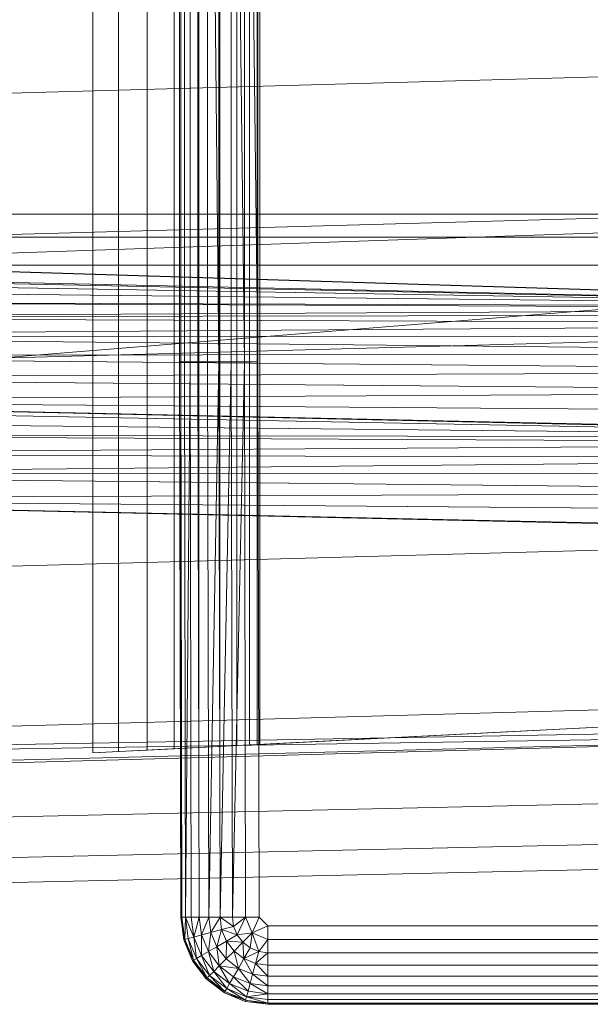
# Model space of a CAD drawing. Header units: metres. Extents: x 397.7 to 427.5, y 12.7 to 28.4.
# Tile 79 of 142: x 407.2228 to 407.3187, y 27.0235 to 27.189. Entities that reach past the tile are written whole.
import ezdxf

# ---------------------------------------------------------------- set-up
doc = ezdxf.new("R2010")
doc.units = ezdxf.units.M
doc.layers.add('A-DETL-____-MBND', color=7, linetype='Continuous', lineweight=18)

# ---------------------------------------------------------------- blocks, each defined once
blk = doc.blocks.new('Family - Inodor P2-153281-05_CLI_AIRE_P2')
at = {"layer": 'A-DETL-____-MBND', "color": 253, "true_color": 0xaaaaaa}
for p, q in [((0.56258, 0.01465), (0.56258, 0.38826)), ((0.56258, 0.01465), (0.56258, 0.38826)), ((0.54781, 0.3624), (0.54781, 0.04228)), ((0.55211, 0.04249), (0.55211, 0.36218)), ((0.55695, 0.04274), (0.55695, 0.36194)), ((0.56149, 0.04297), (0.56149, 0.36171)), ((0.5656, 0.04318), (0.56559, 0.3615)), ((0.56914, 0.04336), (0.56914, 0.36132)), ((0.57201, 0.04351), (0.57201, 0.36117)), ((0.57413, 0.04361), (0.57413, 0.36106)), ((0.57542, 0.04368), (0.57542, 0.361)), ((0.57586, 0.0437), (0.57586, 0.36098)), ((0.56238, 0.10805), (0.56238, 0.29485)), ((0.56238, 0.29485), (0.56238, 0.10805)), ((0.56258, 0.29485), (0.56258, 0.10805)), ((0.56258, 0.29485), (0.56258, 0.10805)), ((0.56258, 0.29485), (0.56258, 0.10805)), ((0.56318, 0.29485), (0.56318, 0.10805)), ((0.56318, 0.29485), (0.56318, 0.10805)), ((0.56318, 0.29485), (0.56318, 0.10805)), ((0.56415, 0.29485), (0.56415, 0.10805)), ((0.56415, 0.29485), (0.56415, 0.10805)), ((0.56415, 0.29485), (0.56415, 0.10805)), ((0.56547, 0.29485), (0.56547, 0.10805)), ((0.56547, 0.29485), (0.56547, 0.10805)), ((0.56547, 0.29485), (0.56547, 0.10805)), ((0.5671, 0.29485), (0.5671, 0.10805)), ((0.56898, 0.10805), (0.5671, 0.29485)), ((0.5671, 0.29485), (0.5671, 0.10805)), ((0.5671, 0.29485), (0.56898, 0.10805)), ((0.5671, 0.29485), (0.5671, 0.10805)), ((0.56898, 0.29485), (0.56898, 0.10805)), ((0.56898, 0.29485), (0.56898, 0.10805)), ((0.56898, 0.29485), (0.56898, 0.10805)), ((0.57106, 0.29485), (0.57106, 0.10805)), ((0.57328, 0.10805), (0.57106, 0.29485)), ((0.57106, 0.29485), (0.57106, 0.10805)), ((0.57106, 0.29485), (0.57328, 0.10805)), ((0.57106, 0.29485), (0.57106, 0.10805)), ((0.57328, 0.29485), (0.57328, 0.10805)), ((0.57556, 0.10805), (0.57328, 0.29485)), ((0.57328, 0.29485), (0.57328, 0.10805)), ((0.57328, 0.29485), (0.57556, 0.10805)), ((0.57328, 0.29485), (0.57328, 0.10805)), ((0.57556, 0.29485), (0.57556, 0.10805)), ((0.57556, 0.29485), (0.57556, 0.10805)), ((0.57556, 0.29485), (0.57556, 0.10805)), ((0.7262, 0.15852), (0.21652, 0.14444)), ((0.7262, 0.13475), (0.21652, 0.12067)), ((0.2042, 0.1334), (0.7256, 0.11726)), ((0.7262, 0.11723), (0.2042, 0.1334)), ((0.2042, 0.1334), (0.7256, 0.11726)), ((0.21593, 0.13288), (0.7256, 0.11726)), ((0.21593, 0.13288), (0.7256, 0.11726)), ((0.72561, 0.13288), (0.44571, 0.13288)), ((0.72561, 0.13288), (0.44571, 0.12326)), ((0.72561, 0.13288), (0.44571, 0.13288)), ((0.72561, 0.13288), (0.44571, 0.12326)), ((0.72561, 0.13288), (0.44571, 0.13288)), ((0.72561, 0.13288), (0.44571, 0.13288)), ((0.72561, 0.12899), (0.44571, 0.12899)), ((0.72561, 0.12899), (0.44571, 0.12899)), ((0.72561, 0.12431), (0.44571, 0.12431)), ((0.72561, 0.12431), (0.44571, 0.12431)), ((0.72561, 0.12431), (0.44572, 0.10165)), ((0.72561, 0.12431), (0.44572, 0.10165)), ((0.7256, 0.11726), (0.44571, 0.12326)), ((0.44571, 0.12326), (0.7256, 0.11726)), ((0.7256, 0.11726), (0.44571, 0.12326)), ((0.44571, 0.12326), (0.7256, 0.11726)), ((0.7256, 0.11726), (0.44571, 0.12295)), ((0.44571, 0.12295), (0.7256, 0.11726)), ((0.7256, 0.11726), (0.44571, 0.12197)), ((0.44571, 0.12197), (0.7256, 0.11726)), ((0.7256, 0.11726), (0.44571, 0.12037)), ((0.44571, 0.12037), (0.7256, 0.11726)), ((0.7256, 0.11726), (0.44571, 0.11819)), ((0.44571, 0.11819), (0.7256, 0.11726)), ((0.44571, 0.11819), (0.7256, 0.11694)), ((0.44571, 0.11819), (0.7256, 0.11694)), ((0.7256, 0.11694), (0.44571, 0.11552)), ((0.7256, 0.11694), (0.44571, 0.11552)), ((0.7256, 0.11596), (0.44571, 0.11552)), ((0.7256, 0.11596), (0.44571, 0.11552)), ((0.7256, 0.11436), (0.44571, 0.11552)), ((0.44571, 0.11552), (0.7256, 0.11436)), ((0.7256, 0.11436), (0.44571, 0.11242)), ((0.7256, 0.11436), (0.44571, 0.11242)), ((0.7262, 0.11399), (0.21652, 0.09991)), ((0.7256, 0.11219), (0.44571, 0.11242)), ((0.44571, 0.11242), (0.7256, 0.11219)), ((0.44571, 0.11242), (0.7256, 0.10951)), ((0.44571, 0.11242), (0.7256, 0.10951)), ((0.7256, 0.10951), (0.44571, 0.10898)), ((0.7256, 0.10951), (0.44571, 0.10898)), ((0.7256, 0.10641), (0.44571, 0.10898)), ((0.44571, 0.10898), (0.7256, 0.10641)), ((0.56258, 0.10805), (0.56238, 0.10805)), ((0.56258, 0.01465), (0.56238, 0.10805)), ((0.56258, 0.10805), (0.56238, 0.10805)), ((0.56258, 0.10805), (0.56238, 0.10805)), ((0.56258, 0.01465), (0.56238, 0.10805)), ((0.56318, 0.10805), (0.56258, 0.10805)), ((0.56278, 0.01465), (0.56258, 0.10805)), ((0.56318, 0.10805), (0.56258, 0.10805)), ((0.56318, 0.10805), (0.56258, 0.10805)), ((0.56278, 0.01465), (0.56258, 0.10805)), ((0.56258, 0.10805), (0.56258, 0.01465)), ((0.56258, 0.10805), (0.56278, 0.01465)), ((0.56258, 0.10805), (0.56258, 0.01465)), ((0.56415, 0.10805), (0.56318, 0.10805)), ((0.56338, 0.01465), (0.56318, 0.10805)), ((0.56415, 0.10805), (0.56318, 0.10805)), ((0.56415, 0.10805), (0.56318, 0.10805)), ((0.56338, 0.01465), (0.56318, 0.10805)), ((0.56318, 0.10805), (0.56338, 0.01465)), ((0.56415, 0.10805), (0.56338, 0.01465)), ((0.56415, 0.10805), (0.56338, 0.01465)), ((0.56547, 0.10805), (0.56415, 0.10805)), ((0.56435, 0.01465), (0.56415, 0.10805)), ((0.56547, 0.10805), (0.56415, 0.10805)), ((0.56547, 0.10805), (0.56415, 0.10805)), ((0.56435, 0.01465), (0.56415, 0.10805)), ((0.56415, 0.10805), (0.56435, 0.01465)), ((0.56567, 0.01465), (0.56547, 0.10805)), ((0.5671, 0.10805), (0.56547, 0.10805)), ((0.5671, 0.10805), (0.56547, 0.10805)), ((0.56567, 0.01465), (0.56547, 0.10805)), ((0.56547, 0.10805), (0.56567, 0.01465)), ((0.5673, 0.01465), (0.5671, 0.10805)), ((0.56898, 0.10805), (0.5671, 0.10805)), ((0.56898, 0.10805), (0.5671, 0.10805)), ((0.5673, 0.01465), (0.5671, 0.10805)), ((0.5671, 0.10805), (0.5673, 0.01465)), ((0.56898, 0.10805), (0.5673, 0.01465)), ((0.56898, 0.10805), (0.5673, 0.01465)), ((0.56918, 0.01465), (0.56898, 0.10805)), ((0.57106, 0.10805), (0.56898, 0.10805)), ((0.57106, 0.10805), (0.56898, 0.10805)), ((0.56918, 0.01465), (0.56898, 0.10805)), ((0.56898, 0.10805), (0.56918, 0.01465)), ((0.57106, 0.10805), (0.56918, 0.01465)), ((0.57106, 0.10805), (0.56918, 0.01465)), ((0.57126, 0.01465), (0.57106, 0.10805)), ((0.57328, 0.10805), (0.57106, 0.10805)), ((0.57328, 0.10805), (0.57106, 0.10805)), ((0.57126, 0.01465), (0.57106, 0.10805)), ((0.57106, 0.10805), (0.57126, 0.01465)), ((0.57328, 0.10805), (0.57126, 0.01465)), ((0.57328, 0.10805), (0.57126, 0.01465)), ((0.57348, 0.01465), (0.57328, 0.10805)), ((0.57556, 0.10805), (0.57328, 0.10805)), ((0.57556, 0.10805), (0.57328, 0.10805)), ((0.57348, 0.01465), (0.57328, 0.10805)), ((0.57328, 0.10805), (0.57348, 0.01465)), ((0.57556, 0.10805), (0.57576, 0.01465)), ((0.57556, 0.10805), (0.57576, 0.01465)), ((0.57556, 0.10805), (0.57576, 0.01465)), ((0.7256, 0.10641), (0.44571, 0.10533)), ((0.7256, 0.10641), (0.44571, 0.10533)), ((0.7256, 0.10298), (0.44571, 0.10533)), ((0.44571, 0.10533), (0.7256, 0.10298)), ((0.7256, 0.10298), (0.44571, 0.10156)), ((0.7256, 0.10298), (0.44571, 0.10156)), ((0.7256, 0.09932), (0.44571, 0.10156)), ((0.44571, 0.10156), (0.7256, 0.09932)), ((0.44571, 0.10156), (0.7256, 0.09555)), ((0.7262, 0.09542), (0.44571, 0.10156)), ((0.44571, 0.10156), (0.7256, 0.09555)), ((0.72555, 0.09531), (0.44572, 0.10165)), ((0.44572, 0.10165), (0.72555, 0.09531)), ((0.72555, 0.09531), (0.44566, 0.10065)), ((0.44566, 0.10065), (0.72555, 0.09531)), ((0.72555, 0.09531), (0.44566, 0.0982)), ((0.44566, 0.0982), (0.72555, 0.09531)), ((0.72555, 0.09531), (0.44566, 0.09576)), ((0.44566, 0.09576), (0.72555, 0.09531)), ((0.44566, 0.09576), (0.72555, 0.09431)), ((0.44566, 0.09576), (0.72555, 0.09431)), ((0.72555, 0.09431), (0.44566, 0.09248)), ((0.72555, 0.09431), (0.44566, 0.09248)), ((0.72555, 0.09185), (0.44566, 0.09248)), ((0.44566, 0.09248), (0.72555, 0.09185)), ((0.72555, 0.09185), (0.44566, 0.08906)), ((0.72555, 0.09185), (0.44566, 0.08906)), ((0.72555, 0.08942), (0.44566, 0.08906)), ((0.72555, 0.08942), (0.44566, 0.08906)), ((0.72555, 0.08614), (0.44566, 0.08906)), ((0.44566, 0.08906), (0.72555, 0.08614)), ((0.72555, 0.08614), (0.44566, 0.08497)), ((0.72555, 0.08614), (0.44566, 0.08497)), ((0.72555, 0.08272), (0.44566, 0.08497)), ((0.44566, 0.08497), (0.72555, 0.08272)), ((0.44566, 0.08497), (0.72555, 0.07896)), ((0.7262, 0.07882), (0.44566, 0.08497)), ((0.44566, 0.08497), (0.72555, 0.07896)), ((0.7262, 0.07896), (0.21652, 0.06488)), ((0.7262, 0.05207), (0.21652, 0.03799)), ((0.71226, 0.05064), (0.54781, 0.04228)), ((0.57586, 0.0437), (0.71226, 0.05064)), ((0.7262, 0.04712), (0.21652, 0.03799)), ((0.7262, 0.04594), (0.21652, 0.03799)), ((0.7262, 0.04594), (0.21652, 0.03305)), ((0.7262, 0.04594), (0.21652, 0.03186)), ((0.56149, 0.04297), (0.5656, 0.04318)), ((0.5656, 0.04318), (0.56914, 0.04336)), ((0.56914, 0.04336), (0.57201, 0.04351)), ((0.57201, 0.04351), (0.57413, 0.04361)), ((0.57413, 0.04361), (0.57542, 0.04368)), ((0.57542, 0.04368), (0.57586, 0.0437)), ((0.54781, 0.04228), (0.55211, 0.04249)), ((0.55211, 0.04249), (0.55695, 0.04274)), ((0.55695, 0.04274), (0.56149, 0.04297)), ((0.40749, 0.0287), (0.72691, 0.03582)), ((0.40749, 0.0287), (0.72691, 0.03582)), ((0.40776, 0.02187), (0.72725, 0.02899)), ((0.40776, 0.02187), (0.72725, 0.02899)), ((0.40793, 0.01764), (0.72747, 0.02477)), ((0.40793, 0.01764), (0.72747, 0.02477)), ((0.56308, 0.01086), (0.56258, 0.01465)), ((0.56308, 0.01086), (0.56258, 0.01465)), ((0.56278, 0.01465), (0.56258, 0.01465)), ((0.56308, 0.01086), (0.56258, 0.01465)), ((0.56278, 0.01465), (0.56258, 0.01465)), ((0.56278, 0.01465), (0.56258, 0.01465)), ((0.56308, 0.01086), (0.56258, 0.01465)), ((0.56338, 0.01465), (0.56278, 0.01465)), ((0.56328, 0.01091), (0.56278, 0.01465)), ((0.56278, 0.01465), (0.56338, 0.01465)), ((0.56338, 0.01465), (0.56278, 0.01465)), ((0.56328, 0.01091), (0.56278, 0.01465)), ((0.56278, 0.01465), (0.56308, 0.01086)), ((0.56278, 0.01465), (0.56328, 0.01091)), ((0.56278, 0.01465), (0.56308, 0.01086)), ((0.56338, 0.01465), (0.56328, 0.01091)), ((0.56338, 0.01465), (0.56328, 0.01091)), ((0.56435, 0.01465), (0.56338, 0.01465)), ((0.56385, 0.01106), (0.56338, 0.01465)), ((0.56435, 0.01465), (0.56338, 0.01465)), ((0.56435, 0.01465), (0.56338, 0.01465)), ((0.56479, 0.01132), (0.56338, 0.01465)), ((0.56338, 0.01465), (0.56479, 0.01132)), ((0.56338, 0.01465), (0.56385, 0.01106)), ((0.56338, 0.01465), (0.56385, 0.01106)), ((0.56567, 0.01465), (0.56435, 0.01465)), ((0.56479, 0.01132), (0.56435, 0.01465)), ((0.56435, 0.01465), (0.56567, 0.01465)), ((0.56567, 0.01465), (0.56435, 0.01465)), ((0.56479, 0.01132), (0.56435, 0.01465)), ((0.56435, 0.01465), (0.56479, 0.01132)), ((0.56567, 0.01465), (0.56479, 0.01132)), ((0.56567, 0.01465), (0.56479, 0.01132)), ((0.5673, 0.01465), (0.56567, 0.01465)), ((0.56607, 0.01166), (0.56567, 0.01465)), ((0.56567, 0.01465), (0.5673, 0.01465)), ((0.5673, 0.01465), (0.56567, 0.01465)), ((0.56607, 0.01166), (0.56567, 0.01465)), ((0.56567, 0.01465), (0.56607, 0.01166)), ((0.5673, 0.01465), (0.56607, 0.01166)), ((0.5673, 0.01465), (0.56607, 0.01166)), ((0.56918, 0.01465), (0.5673, 0.01465)), ((0.56764, 0.01208), (0.5673, 0.01465)), ((0.56918, 0.01465), (0.5673, 0.01465)), ((0.56918, 0.01465), (0.5673, 0.01465)), ((0.56764, 0.01208), (0.5673, 0.01465)), ((0.5673, 0.01465), (0.56764, 0.01208)), ((0.56918, 0.01465), (0.56764, 0.01208)), ((0.56918, 0.01465), (0.56764, 0.01208)), ((0.57126, 0.01465), (0.56918, 0.01465)), ((0.56946, 0.01257), (0.56918, 0.01465)), ((0.57126, 0.01465), (0.56918, 0.01465)), ((0.57126, 0.01465), (0.56918, 0.01465)), ((0.57147, 0.01311), (0.56918, 0.01465)), ((0.56918, 0.01465), (0.57147, 0.01311)), ((0.56918, 0.01465), (0.56946, 0.01257)), ((0.56918, 0.01465), (0.56946, 0.01257)), ((0.57348, 0.01465), (0.57126, 0.01465)), ((0.57147, 0.01311), (0.57126, 0.01465)), ((0.57348, 0.01465), (0.57126, 0.01465)), ((0.57126, 0.01465), (0.57147, 0.01311)), ((0.57126, 0.01465), (0.57348, 0.01465)), ((0.57126, 0.01465), (0.57147, 0.01311)), ((0.57348, 0.01465), (0.57147, 0.01311)), ((0.57348, 0.01465), (0.57147, 0.01311)), ((0.57348, 0.01465), (0.57147, 0.01311)), ((0.57348, 0.01465), (0.57206, 0.01167)), ((0.57348, 0.01465), (0.57206, 0.01167)), ((0.57576, 0.01465), (0.57348, 0.01465)), ((0.57458, 0.012), (0.57348, 0.01465)), ((0.57348, 0.01465), (0.57576, 0.01465)), ((0.57348, 0.01465), (0.57458, 0.012)), ((0.57576, 0.01465), (0.57458, 0.012)), ((0.57576, 0.01465), (0.57458, 0.012)), ((0.57723, 0.01318), (0.57576, 0.01465)), ((0.57576, 0.01465), (0.57723, 0.01318)), ((0.57576, 0.01465), (0.57723, 0.01318)), ((0.56607, 0.01166), (0.56479, 0.01132)), ((0.56607, 0.01166), (0.56479, 0.01132)), ((0.56607, 0.01166), (0.56479, 0.01132)), ((0.56764, 0.01208), (0.56607, 0.01166)), ((0.56764, 0.01208), (0.56607, 0.01166)), ((0.56764, 0.01208), (0.56607, 0.01166)), ((0.56722, 0.00887), (0.56607, 0.01166)), ((0.56722, 0.00887), (0.56607, 0.01166)), ((0.56607, 0.01166), (0.56608, 0.00821)), ((0.56607, 0.01166), (0.56722, 0.00887)), ((0.56607, 0.01166), (0.56608, 0.00821)), ((0.56764, 0.01208), (0.56722, 0.00887)), ((0.56764, 0.01208), (0.56722, 0.00887)), ((0.56946, 0.01257), (0.56764, 0.01208)), ((0.56946, 0.01257), (0.56764, 0.01208)), ((0.56946, 0.01257), (0.56764, 0.01208)), ((0.56863, 0.00968), (0.56764, 0.01208)), ((0.56863, 0.00968), (0.56764, 0.01208)), ((0.56764, 0.01208), (0.56863, 0.00968)), ((0.56946, 0.01257), (0.56863, 0.00968)), ((0.56946, 0.01257), (0.56863, 0.00968)), ((0.57147, 0.01311), (0.56946, 0.01257)), ((0.57147, 0.01311), (0.56946, 0.01257)), ((0.57147, 0.01311), (0.56946, 0.01257)), ((0.57026, 0.01062), (0.56946, 0.01257)), ((0.57206, 0.01167), (0.56946, 0.01257)), ((0.56946, 0.01257), (0.57206, 0.01167)), ((0.56946, 0.01257), (0.57026, 0.01062)), ((0.56946, 0.01257), (0.57026, 0.01062)), ((0.57206, 0.01167), (0.57026, 0.01062)), ((0.57206, 0.01167), (0.57026, 0.01062)), ((0.57206, 0.01167), (0.57026, 0.01062)), ((0.57206, 0.01167), (0.57147, 0.01311)), ((0.57206, 0.01167), (0.57147, 0.01311)), ((0.57147, 0.01311), (0.57206, 0.01167)), ((0.57458, 0.012), (0.57206, 0.01167)), ((0.57458, 0.012), (0.57206, 0.01167)), ((0.57458, 0.012), (0.57206, 0.01167)), ((0.57301, 0.01043), (0.57206, 0.01167)), ((0.57301, 0.01043), (0.57206, 0.01167)), ((0.57206, 0.01167), (0.57301, 0.01043)), ((0.57458, 0.012), (0.57301, 0.01043)), ((0.57458, 0.012), (0.57301, 0.01043)), ((0.57458, 0.012), (0.57301, 0.01043)), ((0.57458, 0.012), (0.57425, 0.00948)), ((0.57458, 0.012), (0.57425, 0.00948)), ((0.57458, 0.012), (0.57425, 0.00948)), ((0.57723, 0.01318), (0.57458, 0.012)), ((0.57723, 0.01318), (0.57458, 0.012)), ((0.57723, 0.0109), (0.57458, 0.012)), ((0.57458, 0.012), (0.57723, 0.0109)), ((0.57458, 0.012), (0.57569, 0.00888)), ((0.57458, 0.012), (0.57569, 0.00888)), ((0.71226, 0.01318), (0.57723, 0.01318)), ((0.57723, 0.01318), (0.57723, 0.0109)), ((0.71226, 0.01318), (0.57723, 0.01318)), ((0.71226, 0.01318), (0.57723, 0.01318)), ((0.57723, 0.01318), (0.57723, 0.0109)), ((0.56328, 0.01091), (0.56308, 0.01086)), ((0.56328, 0.01091), (0.56308, 0.01086)), ((0.56328, 0.01091), (0.56308, 0.01086)), ((0.56455, 0.00733), (0.56308, 0.01086)), ((0.56455, 0.00733), (0.56308, 0.01086)), ((0.56455, 0.00733), (0.56308, 0.01086)), ((0.56455, 0.00733), (0.56308, 0.01086)), ((0.56385, 0.01106), (0.56328, 0.01091)), ((0.56385, 0.01106), (0.56328, 0.01091)), ((0.56385, 0.01106), (0.56328, 0.01091)), ((0.56472, 0.00743), (0.56328, 0.01091)), ((0.56472, 0.00743), (0.56328, 0.01091)), ((0.56328, 0.01091), (0.56455, 0.00733)), ((0.56328, 0.01091), (0.56472, 0.00743)), ((0.56328, 0.01091), (0.56455, 0.00733)), ((0.56479, 0.01132), (0.56385, 0.01106)), ((0.56479, 0.01132), (0.56385, 0.01106)), ((0.56479, 0.01132), (0.56385, 0.01106)), ((0.56524, 0.00772), (0.56385, 0.01106)), ((0.56524, 0.00772), (0.56385, 0.01106)), ((0.56385, 0.01106), (0.56472, 0.00743)), ((0.56385, 0.01106), (0.56524, 0.00772)), ((0.56385, 0.01106), (0.56472, 0.00743)), ((0.56608, 0.00821), (0.56479, 0.01132)), ((0.56608, 0.00821), (0.56479, 0.01132)), ((0.56479, 0.01132), (0.56524, 0.00772)), ((0.56479, 0.01132), (0.56608, 0.00821)), ((0.56479, 0.01132), (0.56524, 0.00772)), ((0.57026, 0.01062), (0.56863, 0.00968)), ((0.57026, 0.01062), (0.56863, 0.00968)), ((0.57026, 0.01062), (0.56863, 0.00968)), ((0.57026, 0.01062), (0.57021, 0.00763)), ((0.57026, 0.01062), (0.57021, 0.00763)), ((0.57154, 0.00896), (0.57026, 0.01062)), ((0.57301, 0.01043), (0.57026, 0.01062)), ((0.57026, 0.01062), (0.57301, 0.01043)), ((0.57026, 0.01062), (0.57154, 0.00896)), ((0.57026, 0.01062), (0.57154, 0.00896)), ((0.57301, 0.01043), (0.57154, 0.00896)), ((0.57301, 0.01043), (0.57154, 0.00896)), ((0.57301, 0.01043), (0.57154, 0.00896)), ((0.57425, 0.00948), (0.57301, 0.01043)), ((0.57425, 0.00948), (0.57301, 0.01043)), ((0.57301, 0.01043), (0.57425, 0.00948)), ((0.57301, 0.01043), (0.57321, 0.00768)), ((0.57301, 0.01043), (0.57321, 0.00768)), ((0.57723, 0.0109), (0.57569, 0.00888)), ((0.57723, 0.0109), (0.57569, 0.00888)), ((0.57723, 0.0109), (0.57569, 0.00888)), ((0.71226, 0.0109), (0.57723, 0.0109)), ((0.57723, 0.0109), (0.57723, 0.00868)), ((0.71226, 0.0109), (0.57723, 0.0109)), ((0.57723, 0.0109), (0.57723, 0.00868)), ((0.71226, 0.0109), (0.57723, 0.0109)), ((0.57723, 0.0109), (0.57723, 0.00868)), ((0.56722, 0.00887), (0.56608, 0.00821)), ((0.56722, 0.00887), (0.56608, 0.00821)), ((0.56722, 0.00887), (0.56608, 0.00821)), ((0.56863, 0.00968), (0.56722, 0.00887)), ((0.56863, 0.00968), (0.56722, 0.00887)), ((0.56863, 0.00968), (0.56722, 0.00887)), ((0.56906, 0.00648), (0.56722, 0.00887)), ((0.56906, 0.00648), (0.56722, 0.00887)), ((0.56722, 0.00887), (0.56812, 0.00554)), ((0.56722, 0.00887), (0.56906, 0.00648)), ((0.56722, 0.00887), (0.56812, 0.00554)), ((0.57021, 0.00763), (0.56863, 0.00968)), ((0.57021, 0.00763), (0.56863, 0.00968)), ((0.56863, 0.00968), (0.56906, 0.00648)), ((0.56863, 0.00968), (0.57021, 0.00763)), ((0.56863, 0.00968), (0.56906, 0.00648)), ((0.57154, 0.00896), (0.57021, 0.00763)), ((0.57154, 0.00896), (0.57021, 0.00763)), ((0.57154, 0.00896), (0.57021, 0.00763)), ((0.57321, 0.00768), (0.57154, 0.00896)), ((0.57321, 0.00768), (0.57154, 0.00896)), ((0.57154, 0.00896), (0.57321, 0.00768)), ((0.57154, 0.00896), (0.57227, 0.00605)), ((0.57154, 0.00896), (0.57227, 0.00605)), ((0.57425, 0.00948), (0.57321, 0.00768)), ((0.57425, 0.00948), (0.57321, 0.00768)), ((0.57425, 0.00948), (0.57321, 0.00768)), ((0.57569, 0.00888), (0.57321, 0.00768)), ((0.57569, 0.00888), (0.57321, 0.00768)), ((0.57569, 0.00888), (0.57425, 0.00948)), ((0.57569, 0.00888), (0.57425, 0.00948)), ((0.57425, 0.00948), (0.57569, 0.00888)), ((0.57515, 0.00687), (0.57569, 0.00888)), ((0.57569, 0.00888), (0.57515, 0.00687)), ((0.57569, 0.00888), (0.57515, 0.00687)), ((0.57723, 0.00868), (0.57515, 0.00687)), ((0.57723, 0.00868), (0.57515, 0.00687)), ((0.57723, 0.00868), (0.57569, 0.00888)), ((0.57723, 0.00868), (0.57569, 0.00888)), ((0.57569, 0.00888), (0.57723, 0.00868)), ((0.71226, 0.00868), (0.57723, 0.00868)), ((0.57723, 0.00868), (0.57723, 0.0066)), ((0.71226, 0.00868), (0.57723, 0.00868)), ((0.71226, 0.00868), (0.57723, 0.00868)), ((0.57723, 0.00868), (0.57723, 0.0066)), ((0.57723, 0.00868), (0.57723, 0.0066)), ((0.56472, 0.00743), (0.56455, 0.00733)), ((0.56472, 0.00743), (0.56455, 0.00733)), ((0.56472, 0.00743), (0.56455, 0.00733)), ((0.56687, 0.00429), (0.56455, 0.00733)), ((0.56687, 0.00429), (0.56455, 0.00733)), ((0.56687, 0.00429), (0.56455, 0.00733)), ((0.56687, 0.00429), (0.56455, 0.00733)), ((0.56524, 0.00772), (0.56472, 0.00743)), ((0.56524, 0.00772), (0.56472, 0.00743)), ((0.56524, 0.00772), (0.56472, 0.00743)), ((0.56702, 0.00443), (0.56472, 0.00743)), ((0.56702, 0.00443), (0.56472, 0.00743)), ((0.56472, 0.00743), (0.56687, 0.00429)), ((0.56472, 0.00743), (0.56702, 0.00443)), ((0.56472, 0.00743), (0.56687, 0.00429)), ((0.56608, 0.00821), (0.56524, 0.00772)), ((0.56608, 0.00821), (0.56524, 0.00772)), ((0.56608, 0.00821), (0.56524, 0.00772)), ((0.56744, 0.00485), (0.56524, 0.00772)), ((0.56744, 0.00485), (0.56524, 0.00772)), ((0.56524, 0.00772), (0.56702, 0.00443)), ((0.56524, 0.00772), (0.56744, 0.00485)), ((0.56524, 0.00772), (0.56702, 0.00443)), ((0.56812, 0.00554), (0.56608, 0.00821)), ((0.56812, 0.00554), (0.56608, 0.00821)), ((0.56608, 0.00821), (0.56744, 0.00485)), ((0.56608, 0.00821), (0.56812, 0.00554)), ((0.56608, 0.00821), (0.56744, 0.00485)), ((0.57021, 0.00763), (0.56906, 0.00648)), ((0.57021, 0.00763), (0.56906, 0.00648)), ((0.57021, 0.00763), (0.56906, 0.00648)), ((0.57227, 0.00605), (0.57021, 0.00763)), ((0.57227, 0.00605), (0.57021, 0.00763)), ((0.57021, 0.00763), (0.57227, 0.00605)), ((0.57321, 0.00768), (0.57227, 0.00605)), ((0.57321, 0.00768), (0.57227, 0.00605)), ((0.57321, 0.00768), (0.57227, 0.00605)), ((0.57515, 0.00687), (0.57321, 0.00768)), ((0.57515, 0.00687), (0.57321, 0.00768)), ((0.57321, 0.00768), (0.57515, 0.00687)), ((0.57321, 0.00768), (0.57466, 0.00505)), ((0.57321, 0.00768), (0.57466, 0.00505)), ((0.57515, 0.00687), (0.57466, 0.00505)), ((0.57515, 0.00687), (0.57466, 0.00505)), ((0.57515, 0.00687), (0.57466, 0.00505)), ((0.57723, 0.0066), (0.57515, 0.00687)), ((0.57723, 0.0066), (0.57515, 0.00687)), ((0.57515, 0.00687), (0.57723, 0.0066)), ((0.57515, 0.00687), (0.57723, 0.00472)), ((0.57515, 0.00687), (0.57723, 0.00472)), ((0.56812, 0.00554), (0.56744, 0.00485)), ((0.56812, 0.00554), (0.56744, 0.00485)), ((0.56812, 0.00554), (0.56744, 0.00485)), ((0.56906, 0.00648), (0.56812, 0.00554)), ((0.56906, 0.00648), (0.56812, 0.00554)), ((0.56906, 0.00648), (0.56812, 0.00554)), ((0.57079, 0.0035), (0.56812, 0.00554)), ((0.57079, 0.0035), (0.56812, 0.00554)), ((0.56812, 0.00554), (0.57031, 0.00265)), ((0.56812, 0.00554), (0.57079, 0.0035)), ((0.56812, 0.00554), (0.57031, 0.00265)), ((0.57145, 0.00464), (0.56906, 0.00648)), ((0.57227, 0.00605), (0.56906, 0.00648)), ((0.56906, 0.00648), (0.57227, 0.00605)), ((0.56906, 0.00648), (0.57145, 0.00464)), ((0.56906, 0.00648), (0.57079, 0.0035)), ((0.56906, 0.00648), (0.57145, 0.00464)), ((0.56906, 0.00648), (0.57079, 0.0035)), ((0.57227, 0.00605), (0.57145, 0.00464)), ((0.57227, 0.00605), (0.57145, 0.00464)), ((0.57227, 0.00605), (0.57145, 0.00464)), ((0.57466, 0.00505), (0.57227, 0.00605)), ((0.57466, 0.00505), (0.57227, 0.00605)), ((0.57227, 0.00605), (0.57466, 0.00505)), ((0.57227, 0.00605), (0.57424, 0.00348)), ((0.57227, 0.00605), (0.57424, 0.00348)), ((0.57466, 0.00505), (0.57424, 0.00348)), ((0.57466, 0.00505), (0.57424, 0.00348)), ((0.57466, 0.00505), (0.57424, 0.00348)), ((0.57723, 0.00472), (0.57466, 0.00505)), ((0.57723, 0.00472), (0.57466, 0.00505)), ((0.57466, 0.00505), (0.57723, 0.00472)), ((0.57466, 0.00505), (0.57723, 0.00309)), ((0.57466, 0.00505), (0.57723, 0.00309)), ((0.71226, 0.0066), (0.57723, 0.0066)), ((0.57723, 0.0066), (0.57723, 0.00472)), ((0.71226, 0.0066), (0.57723, 0.0066)), ((0.57723, 0.0066), (0.57723, 0.00472)), ((0.71226, 0.0066), (0.57723, 0.0066)), ((0.57723, 0.0066), (0.57723, 0.00472)), ((0.56702, 0.00443), (0.56687, 0.00429)), ((0.56702, 0.00443), (0.56687, 0.00429)), ((0.56702, 0.00443), (0.56687, 0.00429)), ((0.56991, 0.00196), (0.56687, 0.00429)), ((0.56991, 0.00196), (0.56687, 0.00429)), ((0.56991, 0.00196), (0.56687, 0.00429)), ((0.57001, 0.00214), (0.56687, 0.00429)), ((0.56687, 0.00429), (0.57001, 0.00214)), ((0.56687, 0.00429), (0.56991, 0.00196)), ((0.56744, 0.00485), (0.56702, 0.00443)), ((0.56744, 0.00485), (0.56702, 0.00443)), ((0.56744, 0.00485), (0.56702, 0.00443)), ((0.57001, 0.00214), (0.56702, 0.00443)), ((0.57001, 0.00214), (0.56702, 0.00443)), ((0.56702, 0.00443), (0.57001, 0.00214)), ((0.57031, 0.00265), (0.56744, 0.00485)), ((0.57031, 0.00265), (0.56744, 0.00485)), ((0.56744, 0.00485), (0.57001, 0.00214)), ((0.56744, 0.00485), (0.57031, 0.00265)), ((0.56744, 0.00485), (0.57001, 0.00214)), ((0.57079, 0.0035), (0.57031, 0.00265)), ((0.57079, 0.0035), (0.57031, 0.00265)), ((0.57079, 0.0035), (0.57031, 0.00265)), ((0.57145, 0.00464), (0.57079, 0.0035)), ((0.57145, 0.00464), (0.57079, 0.0035)), ((0.57145, 0.00464), (0.57079, 0.0035)), ((0.5739, 0.00221), (0.57079, 0.0035)), ((0.5739, 0.00221), (0.57079, 0.0035)), ((0.57079, 0.0035), (0.57365, 0.00127)), ((0.57079, 0.0035), (0.5739, 0.00221)), ((0.57079, 0.0035), (0.57365, 0.00127)), ((0.57424, 0.00348), (0.57145, 0.00464)), ((0.57424, 0.00348), (0.57145, 0.00464)), ((0.57145, 0.00464), (0.5739, 0.00221)), ((0.57145, 0.00464), (0.57424, 0.00348)), ((0.57145, 0.00464), (0.5739, 0.00221)), ((0.57424, 0.00348), (0.5739, 0.00221)), ((0.57424, 0.00348), (0.5739, 0.00221)), ((0.57424, 0.00348), (0.5739, 0.00221)), ((0.57723, 0.00309), (0.57424, 0.00348)), ((0.57723, 0.00309), (0.57424, 0.00348)), ((0.57424, 0.00348), (0.57723, 0.00309)), ((0.57424, 0.00348), (0.57723, 0.00177)), ((0.57424, 0.00348), (0.57723, 0.00177)), ((0.71226, 0.00472), (0.57723, 0.00472)), ((0.57723, 0.00472), (0.57723, 0.00309)), ((0.71226, 0.00472), (0.57723, 0.00472)), ((0.57723, 0.00472), (0.57723, 0.00309)), ((0.71226, 0.00472), (0.57723, 0.00472)), ((0.57723, 0.00472), (0.57723, 0.00309)), ((0.57001, 0.00214), (0.56991, 0.00196)), ((0.57001, 0.00214), (0.56991, 0.00196)), ((0.57001, 0.00214), (0.56991, 0.00196)), ((0.57344, 0.0005), (0.56991, 0.00196)), ((0.57344, 0.0005), (0.56991, 0.00196)), ((0.57344, 0.0005), (0.56991, 0.00196)), ((0.57349, 0.00069), (0.56991, 0.00196)), ((0.56991, 0.00196), (0.57349, 0.00069)), ((0.56991, 0.00196), (0.57344, 0.0005)), ((0.57031, 0.00265), (0.57001, 0.00214)), ((0.57031, 0.00265), (0.57001, 0.00214)), ((0.57031, 0.00265), (0.57001, 0.00214)), ((0.57349, 0.00069), (0.57001, 0.00214)), ((0.57349, 0.00069), (0.57001, 0.00214)), ((0.57001, 0.00214), (0.57349, 0.00069)), ((0.57365, 0.00127), (0.57031, 0.00265)), ((0.57365, 0.00127), (0.57031, 0.00265)), ((0.57031, 0.00265), (0.57349, 0.00069)), ((0.57031, 0.00265), (0.57365, 0.00127)), ((0.57031, 0.00265), (0.57349, 0.00069)), ((0.5739, 0.00221), (0.57365, 0.00127)), ((0.5739, 0.00221), (0.57365, 0.00127)), ((0.5739, 0.00221), (0.57365, 0.00127)), ((0.57723, 0.00177), (0.57365, 0.00127)), ((0.57723, 0.00177), (0.57365, 0.00127)), ((0.57723, 0.00177), (0.5739, 0.00221)), ((0.57723, 0.00177), (0.5739, 0.00221)), ((0.5739, 0.00221), (0.57723, 0.00177)), ((0.71226, 0.00309), (0.57723, 0.00309)), ((0.57723, 0.00309), (0.57723, 0.00177)), ((0.71226, 0.00309), (0.57723, 0.00309)), ((0.57723, 0.00309), (0.57723, 0.00177)), ((0.71226, 0.00309), (0.57723, 0.00309)), ((0.57723, 0.00309), (0.57723, 0.00177)), ((0.71226, 0.00177), (0.57723, 0.00177)), ((0.57723, 0.00177), (0.57723, 0.0008)), ((0.71226, 0.00177), (0.57723, 0.00177)), ((0.71226, 0.00177), (0.57723, 0.00177)), ((0.57723, 0.00177), (0.57723, 0.0008)), ((0.57723, 0.00177), (0.57723, 0.0008)), ((0.57349, 0.00069), (0.57344, 0.0005)), ((0.57349, 0.00069), (0.57344, 0.0005)), ((0.57349, 0.00069), (0.57344, 0.0005)), ((0.57723, 0), (0.57344, 0.0005)), ((0.57723, 0), (0.57344, 0.0005)), ((0.57723, 0), (0.57344, 0.0005)), ((0.57723, 0), (0.57344, 0.0005)), ((0.57365, 0.00127), (0.57349, 0.00069)), ((0.57365, 0.00127), (0.57349, 0.00069)), ((0.57365, 0.00127), (0.57349, 0.00069)), ((0.57723, 0.0002), (0.57349, 0.00069)), ((0.57723, 0.0002), (0.57349, 0.00069)), ((0.57349, 0.00069), (0.57723, 0)), ((0.57349, 0.00069), (0.57723, 0.0002)), ((0.57349, 0.00069), (0.57723, 0)), ((0.57723, 0.0008), (0.57365, 0.00127)), ((0.57723, 0.0008), (0.57365, 0.00127)), ((0.57365, 0.00127), (0.57723, 0.0008)), ((0.57365, 0.00127), (0.57723, 0.0002)), ((0.57365, 0.00127), (0.57723, 0.0002)), ((0.71226, 0.0008), (0.57723, 0.0008)), ((0.57723, 0.0008), (0.57723, 0.0002)), ((0.71226, 0.0008), (0.57723, 0.0008)), ((0.57723, 0.0008), (0.57723, 0.0002)), ((0.71226, 0.0008), (0.57723, 0.0008)), ((0.57723, 0.0008), (0.57723, 0.0002)), ((0.71226, 0.0002), (0.57723, 0.0002)), ((0.57723, 0.0002), (0.57723, 0)), ((0.71226, 0.0002), (0.57723, 0.0002)), ((0.57723, 0.0002), (0.57723, 0)), ((0.71226, 0.0002), (0.57723, 0.0002)), ((0.57723, 0.0002), (0.57723, 0)), ((0.71226, 0), (0.57723, 0)), ((0.71226, 0), (0.57723, 0)), ((0.71226, 0), (0.57723, 0)), ((0.71226, 0), (0.57723, 0))]:
    blk.add_line(p, q, dxfattribs=at)
blk = doc.blocks.new('LONDR55-XX_ZZ-ARQ-CAA-M3D-Londres55_ifc-1-05_CLI_AIRE_P2')
at = {"layer": 'A-DETL-____-MBND', "color": 253, "lineweight": 18, "true_color": 0xaaaaaa}
blk.add_blockref('Family - Inodor P2-153281-05_CLI_AIRE_P2', (406.68727, 27.02347), dxfattribs=at)

msp = doc.modelspace()

# ---------------------------------------------------------------- block references
at = {"lineweight": 5}
msp.add_blockref('LONDR55-XX_ZZ-ARQ-CAA-M3D-Londres55_ifc-1-05_CLI_AIRE_P2', (0, 0), dxfattribs=at)

doc.saveas('drawing.dxf')
